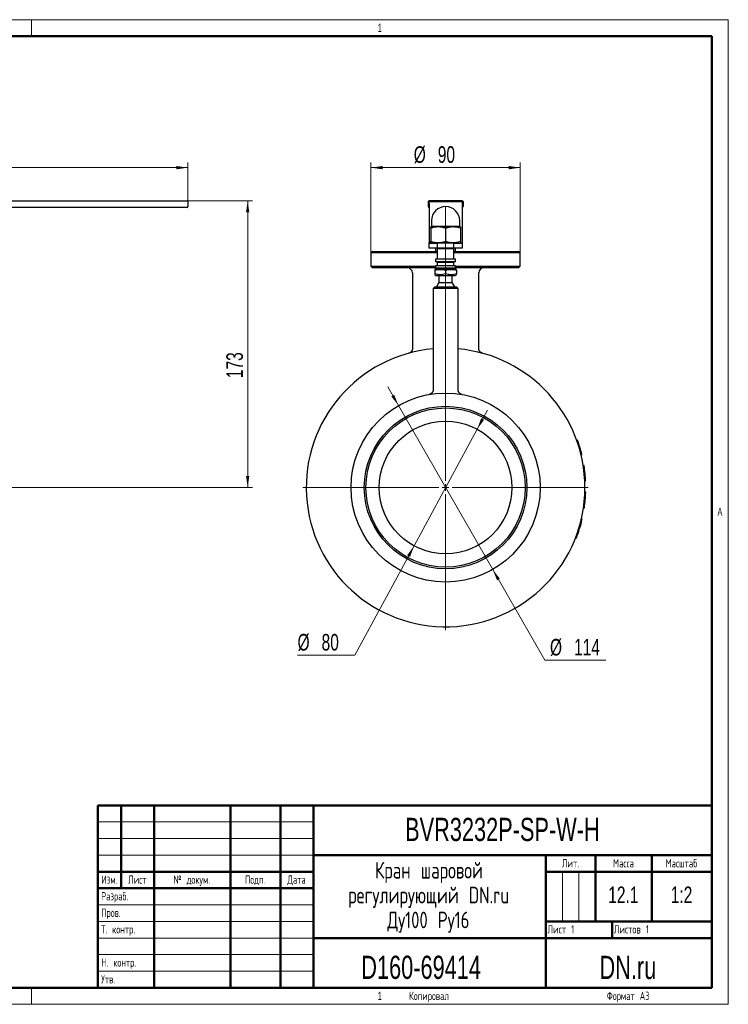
# Model space of a CAD drawing. Header units: millimetres. Extents: x 0 to 840, y 0 to 594.
# Tile 19 of 19: x 413 to 840, y 0 to 594. Entities that reach past the tile are written whole.
import ezdxf

# ---------------------------------------------------------------- set-up
doc = ezdxf.new("R2010")
doc.units = ezdxf.units.MM
doc.header["$LTSCALE"] = 2
doc.layers.add('ОСНОВНОЙ', color=7, linetype='Continuous', lineweight=25)
doc.styles.add('SLDTEXTSTYLE0', font='TXT', dxfattribs={"width": 0.7, "bigfont": 'bigfont'})
doc.styles.add('SLDTEXTSTYLE1', font='TXT', dxfattribs={"width": 0.7})
doc.styles.add('SLDTEXTSTYLE2', font='TXT', dxfattribs={"width": 0.717524, "bigfont": 'bigfont'})
doc.styles.add('SLDTEXTSTYLE3', font='TXT', dxfattribs={"width": 0.605})
doc.dimstyles.new('SLDDIMSTYLE1', dxfattribs={"dimtxt": 10, "dimasz": 7, "dimexe": 0, "dimexo": 0.0625, "dimgap": 2.5, "dimtad": 2, "dimrnd": 1e-09, "dimzin": 12, "dimdsep": 46, "dimtxsty": 'SLDTEXTSTYLE1', "dimsah": 1, "dimcen": 0.09, "dimadec": 0, "dimazin": 3, "dimtol": 1, "dimtfac": 1, "dimtdec": 3, "dimtofl": 0, "dimtmove": 0, "dimatfit": 3, "dimfxl": 1, "dimfrac": 2, "dimtolj": 1, "dimarcsym": 0})
doc.dimstyles.new('SLDDIMSTYLE2', dxfattribs={"dimtxt": 10, "dimasz": 7, "dimexe": 0, "dimexo": 0.0625, "dimgap": 2.5, "dimtad": 0, "dimtih": 1, "dimtoh": 1, "dimrnd": 1e-09, "dimzin": 12, "dimdsep": 46, "dimtxsty": 'SLDTEXTSTYLE1', "dimsah": 1, "dimcen": 0, "dimadec": 0, "dimazin": 3, "dimtol": 1, "dimtfac": 1, "dimtdec": 3, "dimtmove": 0, "dimatfit": 3, "dimfxl": 1, "dimfrac": 2, "dimtolj": 1, "dimarcsym": 0})

# ---------------------------------------------------------------- blocks, each defined once
blk = doc.blocks.new('SW_NOTE_0')
at = {"color": 0, "linetype": 'Continuous', "lineweight": 0, "char_height": 10, "attachment_point": 2, "style": 'SLDTEXTSTYLE0'}
for s, insert in [('Кран шаровой', (34.38, 12.85)), ('регулирующий DN.ru', (34.19, -2.15)), ('Ду100 Ру16', (34.02, -17.15))]:
    blk.add_mtext(s, dxfattribs=dict(at, insert=insert))
blk = doc.blocks.new('_D_1')
at = {"color": 7, "linetype": 'Continuous', "lineweight": 0}
for p, q in [((504.31, 484.75), (553.31, 484.75)), ((550.31, 311.75), (550.31, 484.75)), ((405.81, 311.75), (553.31, 311.75))]:
    blk.add_line(p, q, dxfattribs=at)
at = {"color": 7, "linetype": 'Continuous', "lineweight": 18}
for points in [[(550.31, 484.75), (549.31, 477.75), (551.31, 477.75)], [(550.31, 311.75), (551.31, 318.75), (549.31, 318.75)]]:
    blk.add_solid(points, dxfattribs=at)
at = {"color": 7, "linetype": 'Continuous', "lineweight": 18, "insert": (537.42, 377.75), "char_height": 10, "attachment_point": 1, "rotation": 90, "style": 'SLDTEXTSTYLE1'}
blk.add_mtext('173', dxfattribs=at)
blk = doc.blocks.new('_D_2')
at = {"color": 7, "linetype": 'Continuous', "lineweight": 0}
for p, q in [((239.31, 481.85), (239.31, 507.75)), ((514.31, 484.25), (514.31, 507.75)), ((239.31, 504.75), (514.31, 504.75))]:
    blk.add_line(p, q, dxfattribs=at)
at = {"color": 7, "linetype": 'Continuous', "lineweight": 18}
for points in [[(239.31, 504.75), (246.31, 503.75), (246.31, 505.75)], [(514.31, 504.75), (507.31, 505.75), (507.31, 503.75)]]:
    blk.add_solid(points, dxfattribs=at)
at = {"color": 7, "linetype": 'Continuous', "lineweight": 18, "insert": (377.87, 517.65), "char_height": 10, "attachment_point": 1, "style": 'SLDTEXTSTYLE1'}
blk.add_mtext('275', dxfattribs=at)
blk = doc.blocks.new('_D_3')
at = {"color": 7, "linetype": 'Continuous', "lineweight": 0}
for p, q in [((641.23, 361.18), (634.75, 372.46)), ((641.23, 361.18), (698, 262.33)), ((698, 262.33), (729.46, 207.54)), ((729.46, 207.54), (766.21, 207.54))]:
    blk.add_line(p, q, dxfattribs=at)
at = {"color": 7, "linetype": 'Continuous', "lineweight": 18}
for points in [[(641.23, 361.18), (638.61, 367.75), (636.87, 366.76)], [(698, 262.33), (700.62, 255.76), (702.35, 256.75)]]:
    blk.add_solid(points, dxfattribs=at)
at = {"color": 7, "linetype": 'Continuous', "lineweight": 18, "char_height": 10, "attachment_point": 1, "style": 'SLDTEXTSTYLE1'}
for s, insert in [('%%c', (732.51, 220.43)), ('114', (747.01, 220.43))]:
    blk.add_mtext(s, dxfattribs=dict(at, insert=insert))
blk = doc.blocks.new('_D_4')
at = {"color": 7, "linetype": 'Continuous', "lineweight": 0}
for p, q in [((688.61, 346.95), (694.79, 358.39)), ((688.61, 346.95), (650.61, 276.56)), ((650.61, 276.56), (614.98, 210.55)), ((614.98, 210.55), (580.36, 210.55))]:
    blk.add_line(p, q, dxfattribs=at)
at = {"color": 7, "linetype": 'Continuous', "lineweight": 18}
for points in [[(688.61, 346.95), (692.82, 352.64), (691.06, 353.59)], [(650.61, 276.56), (646.41, 270.87), (648.17, 269.92)]]:
    blk.add_solid(points, dxfattribs=at)
at = {"color": 7, "linetype": 'Continuous', "lineweight": 18, "char_height": 10, "attachment_point": 1, "style": 'SLDTEXTSTYLE1'}
for s, insert in [('%%c', (580.36, 223.44)), ('80', (594.86, 223.44))]:
    blk.add_mtext(s, dxfattribs=dict(at, insert=insert))
blk = doc.blocks.new('_D_5')
at = {"color": 7, "linetype": 'Continuous', "lineweight": 0}
for p, q in [((624.61, 453.25), (624.61, 507.75)), ((714.61, 453.25), (714.61, 507.75)), ((624.61, 504.75), (714.61, 504.75))]:
    blk.add_line(p, q, dxfattribs=at)
at = {"color": 7, "linetype": 'Continuous', "lineweight": 18}
for points in [[(624.61, 504.75), (631.61, 503.75), (631.61, 505.75)], [(714.61, 504.75), (707.61, 505.75), (707.61, 503.75)]]:
    blk.add_solid(points, dxfattribs=at)
at = {"color": 7, "linetype": 'Continuous', "lineweight": 18, "char_height": 10, "attachment_point": 1, "style": 'SLDTEXTSTYLE1'}
for s, insert in [('%%c', (650.4, 517.65)), ('90', (664.9, 517.65))]:
    blk.add_mtext(s, dxfattribs=dict(at, insert=insert))
blk = doc.blocks.new('SW_CENTERMARKSYMBOL_0')
at = {"color": 0, "linetype": 'Continuous', "lineweight": 18}
for p, q in [((0, 4), (0, 169.34)), ((-4, 0), (-86, 0)), ((0, 0), (-2, 0)), ((0, 0), (0, 2)), ((0, 0), (0, -2)), ((0, 0), (2, 0)), ((4, 0), (86, 0)), ((0, -4), (0, -86))]:
    blk.add_line(p, q, dxfattribs=at)

msp = doc.modelspace()

# ---------------------------------------------------------------- linework, layer by layer
at = {"color": 7, "linetype": 'Continuous', "lineweight": 18}
for p, q in [((0, 594), (840, 594)), ((840, 594), (840, 0)), ((460, 110), (590, 110)), ((460, 100), (590, 100)), ((460, 90), (590, 90)), ((740, 80), (740, 50)), ((750, 80), (750, 50)), ((460, 60), (590, 60)), ((460, 50), (590, 50)), ((460, 40), (590, 40)), ((460, 30), (590, 30)), ((460, 20), (590, 20)), ((0, 0), (840, 0))]:
    msp.add_line(p, q, dxfattribs=at)
at = {"color": 7, "linetype": 'Continuous', "lineweight": 50}
for p, q in [((830, 584), (40, 584)), ((830, 10), (830, 584)), ((460, 120), (830, 120)), ((460, 120), (460, 10)), ((474, 70), (474, 120)), ((494, 120), (494, 10)), ((540, 120), (540, 10)), ((570, 120), (570, 10)), ((590, 120), (590, 10)), ((590, 90), (830, 90)), ((730, 90), (730, 10)), ((760, 90), (760, 50)), ((794, 90), (794, 50)), ((460, 80), (590, 80)), ((730, 80), (830, 80)), ((460, 70), (590, 70)), ((730, 50), (830, 50)), ((770, 50), (770, 40)), ((590, 40), (830, 40)), ((40, 10), (830, 10))]:
    msp.add_line(p, q, dxfattribs=at)
at = {"color": 7, "linetype": 'Continuous', "lineweight": 25}
for p, q in [((394.315, 484.755), (504.315, 484.755)), ((504.315, 484.755), (513.815, 484.755)), ((514.315, 484.255), (514.315, 481.255)), ((659.113, 484.255), (659.113, 481.255)), ((679.613, 484.755), (659.613, 484.755)), ((659.613, 484.255), (679.613, 484.255)), ((659.613, 483.083), (659.613, 484.255)), ((659.613, 483.083), (659.613, 459.548)), ((679.613, 484.255), (679.613, 483.083)), ((679.613, 483.083), (679.613, 459.548)), ((680.113, 484.255), (680.113, 481.255)), ((504.315, 480.755), (394.315, 480.755)), ((513.815, 480.755), (504.315, 480.755)), ((661.113, 472.755), (661.113, 469.255)), ((678.113, 469.255), (678.113, 472.755)), ((661.113, 469.255), (660.613, 468.966)), ((660.613, 468.162), (660.613, 460.347)), ((678.113, 469.255), (661.113, 469.255)), ((669.613, 468.162), (669.613, 460.347)), ((678.613, 468.966), (678.113, 469.255)), ((678.613, 468.162), (678.613, 460.347)), ((659.613, 459.255), (659.613, 459.548)), ((659.613, 456.255), (659.613, 459.255)), ((659.613, 459.255), (664.613, 459.255)), ((660.613, 459.543), (661.113, 459.255)), ((664.613, 459.255), (664.613, 456.255)), ((674.613, 459.255), (664.613, 459.255)), ((674.613, 456.255), (674.613, 459.255)), ((674.613, 459.255), (679.613, 459.255)), ((678.113, 459.255), (678.613, 459.543)), ((679.613, 459.548), (679.613, 459.255)), ((679.613, 459.255), (679.613, 456.255)), ((625.613, 454.255), (624.613, 453.255)), ((624.613, 453.255), (624.613, 445.255)), ((664.613, 453.255), (624.613, 453.255)), ((625.613, 454.255), (664.613, 454.255)), ((664.613, 456.255), (659.613, 456.255)), ((663.613, 456.255), (663.613, 454.255)), ((674.613, 456.255), (664.613, 456.255)), ((664.613, 455.755), (664.613, 449.755)), ((674.613, 455.755), (664.613, 455.755)), ((679.613, 456.255), (674.613, 456.255)), ((674.613, 449.755), (674.613, 455.755)), ((674.613, 454.255), (713.613, 454.255)), ((714.613, 453.255), (674.613, 453.255)), ((675.613, 454.255), (675.613, 456.255)), ((714.613, 453.255), (713.613, 454.255)), ((714.613, 445.255), (714.613, 453.255)), ((663.613, 449.505), (663.613, 448.005)), ((675.613, 449.505), (663.613, 449.505)), ((675.613, 448.005), (663.613, 448.005)), ((663.613, 445.505), (663.613, 444.005)), ((675.613, 445.505), (663.613, 445.505)), ((664.613, 449.755), (669.613, 449.755)), ((664.613, 447.755), (664.613, 445.755)), ((664.613, 447.755), (669.613, 447.755)), ((664.613, 445.755), (669.613, 445.755)), ((665.613, 449.755), (665.613, 449.505)), ((665.613, 448.005), (665.613, 447.755)), ((665.613, 445.755), (665.613, 445.505)), ((669.613, 449.755), (674.613, 449.755)), ((669.613, 447.755), (674.613, 447.755)), ((669.613, 445.755), (674.613, 445.755)), ((673.613, 449.505), (673.613, 449.755)), ((673.613, 447.755), (673.613, 448.005)), ((673.613, 445.505), (673.613, 445.755)), ((674.613, 445.755), (674.613, 447.755)), ((675.613, 448.005), (675.613, 449.505)), ((675.613, 444.005), (675.613, 445.505)), ((624.613, 445.255), (625.613, 444.255)), ((624.613, 445.255), (663.613, 445.255)), ((663.613, 444.255), (625.613, 444.255)), ((649.613, 441.255), (649.613, 395.663)), ((663.763, 443.755), (663.113, 443.379)), ((663.113, 442.799), (663.113, 440.711)), ((663.113, 440.13), (663.763, 439.755)), ((675.613, 444.005), (663.613, 444.005)), ((663.763, 443.755), (669.613, 443.755)), ((663.763, 439.755), (669.613, 439.755)), ((665.613, 444.005), (665.613, 443.755)), ((665.613, 439.755), (665.613, 435.353)), ((669.613, 443.755), (675.463, 443.755)), ((669.613, 442.799), (669.613, 440.711)), ((669.613, 439.755), (675.463, 439.755)), ((673.613, 443.755), (673.613, 444.005)), ((673.613, 435.353), (673.613, 439.755)), ((676.113, 443.379), (675.463, 443.755)), ((675.463, 439.755), (676.113, 440.13)), ((675.613, 445.255), (714.613, 445.255)), ((713.613, 444.255), (675.613, 444.255)), ((676.113, 442.799), (676.113, 440.711)), ((689.613, 395.663), (689.613, 441.255)), ((713.613, 444.255), (714.613, 445.255)), ((665.613, 435.353), (664.113, 432.755)), ((665.613, 435.353), (669.613, 435.353)), ((669.613, 435.353), (673.613, 435.353)), ((675.113, 432.755), (673.613, 435.353)), ((663.113, 432.755), (662.113, 431.755)), ((662.113, 431.755), (662.113, 370.831)), ((669.613, 431.755), (662.113, 431.755)), ((663.113, 432.755), (669.613, 432.755)), ((669.613, 432.755), (676.113, 432.755)), ((677.113, 431.755), (669.613, 431.755)), ((677.113, 431.755), (676.113, 432.755)), ((677.113, 370.83), (677.113, 431.755)), ((749.127, 340.351), (748.657, 340.182)), ((751.729, 331.684), (751.244, 331.566)), ((751.757, 331.571), (751.271, 331.454)), ((751.784, 331.459), (751.298, 331.342)), ((753.067, 325.009), (752.573, 324.931)), ((753.103, 324.78), (752.609, 324.703)), ((754.018, 315.777), (753.518, 315.753)), ((754.028, 315.545), (753.529, 315.523)), ((754.067, 308.97), (753.568, 308.986)), ((754.059, 308.738), (753.56, 308.755)), ((753.219, 299.495), (752.724, 299.567)), ((753.253, 299.724), (752.758, 299.796)), ((751.474, 292.916), (751.961, 292.804)), ((750.749, 290.005), (751.232, 289.876)), ((747.958, 281.454), (748.424, 281.273)), ((748.99, 284.27), (749.462, 284.107))]:
    msp.add_line(p, q, dxfattribs=at)
for radius in [57, 49, 48, 40]:
    msp.add_circle((669.613, 311.755), radius, dxfattribs=at)
for centre, radius, start, end in [((513.815, 484.255), 0.5, 0, 90), ((513.815, 481.255), 0.5, 270, 0), ((659.613, 484.255), 0.5, 90, 180), ((659.613, 481.255), 0.5, 180, 270), ((669.613, 472.755), 8.5, 0, 180), ((679.613, 484.255), 0.5, 0, 90), ((679.613, 481.255), 0.5, 270, 0), ((646.613, 441.255), 3, 0, 90), ((692.613, 441.255), 3, 90, 180), ((669.613, 311.755), 84, 95.122516, 0), ((669.613, 311.755), 84, 0, 84.877484), ((669.613, 311.755), 84.5, 13.641852, 19.780686), ((669.613, 311.755), 84.5, 2.72837, 8.867204), ((669.613, 311.755), 84.5, 351.814889, 357.953722), ((669.613, 311.755), 84.5, 344.993963, 347.04024), ((669.613, 311.755), 84.5, 340.901407, 344.993963), ((669.613, 311.755), 84.5, 338.855129, 340.901407)]:
    msp.add_arc(centre, radius, start, end, dxfattribs=at)
for points, knots in [([(669.613, 468.162), (668.879, 468.407), (668.138, 468.609), (666.643, 468.889), (665.887, 468.966), (664.739, 468.966), (664.355, 468.948), (663.595, 468.874), (663.217, 468.82), (662.091, 468.61), (661.349, 468.407), (660.613, 468.162)], [0, 0, 0, 0, 0.25, 0.25, 0.5, 0.5, 0.625, 0.625, 0.75, 0.75, 1, 1, 1, 1]), ([(660.613, 468.162), (660.613, 468.279), (660.613, 468.512), (660.613, 468.725), (660.613, 468.851), (660.613, 468.919), (660.613, 468.96), (660.613, 468.963), (660.613, 468.965)], [0, 0, 0, 0, 0.25084351, 0.50255323, 0.63023371, 0.75791024, 0.88644549, 1, 1, 1, 1]), ([(678.613, 468.162), (677.879, 468.407), (677.138, 468.609), (675.643, 468.889), (674.887, 468.966), (673.739, 468.966), (673.355, 468.948), (672.595, 468.874), (672.217, 468.82), (671.091, 468.61), (670.349, 468.407), (669.613, 468.162)], [0, 0, 0, 0, 0.25, 0.25, 0.5, 0.5, 0.625, 0.625, 0.75, 0.75, 1, 1, 1, 1]), ([(678.613, 468.965), (678.613, 468.965), (678.613, 468.97), (678.613, 468.952), (678.613, 468.912), (678.613, 468.843), (678.613, 468.719), (678.613, 468.509), (678.613, 468.278), (678.613, 468.162)], [0, 0, 0, 0, 0.0149794, 0.1364541, 0.2579303, 0.3801667, 0.5024064, 0.7507259, 1, 1, 1, 1]), ([(660.613, 460.347), (661.348, 460.102), (662.088, 459.901), (663.584, 459.621), (664.34, 459.544), (665.487, 459.543), (665.872, 459.562), (666.632, 459.635), (667.01, 459.69), (668.136, 459.9), (668.878, 460.102), (669.613, 460.347)], [0, 0, 0, 0, 0.25, 0.25, 0.5, 0.5, 0.625, 0.625, 0.75, 0.75, 1, 1, 1, 1]), ([(660.613, 459.545), (660.613, 459.544), (660.613, 459.54), (660.613, 459.557), (660.613, 459.598), (660.613, 459.666), (660.613, 459.79), (660.613, 460.001), (660.613, 460.232), (660.613, 460.347)], [0, 0, 0, 0, 0.0149794, 0.1364541, 0.2579303, 0.3801667, 0.5024064, 0.7507259, 1, 1, 1, 1]), ([(669.613, 460.347), (670.348, 460.102), (671.088, 459.901), (672.584, 459.621), (673.34, 459.544), (674.487, 459.543), (674.872, 459.562), (675.632, 459.635), (676.01, 459.69), (677.136, 459.9), (677.878, 460.102), (678.613, 460.347)], [0, 0, 0, 0, 0.25, 0.25, 0.5, 0.5, 0.625, 0.625, 0.75, 0.75, 1, 1, 1, 1]), ([(678.613, 460.347), (678.613, 460.231), (678.613, 459.998), (678.613, 459.785), (678.613, 459.659), (678.613, 459.591), (678.613, 459.55), (678.613, 459.547), (678.613, 459.545)], [0, 0, 0, 0, 0.2508435, 0.5025532, 0.6302337, 0.7579102, 0.8864455, 1, 1, 1, 1]), ([(663.113, 443.378), (663.113, 443.378), (663.113, 443.391), (663.113, 443.344), (663.113, 443.233), (663.113, 443.049), (663.113, 442.883), (663.113, 442.799)], [0, 0, 0, 0, 0.0127429, 0.2562002, 0.501201, 0.7501193, 1, 1, 1, 1]), ([(663.113, 442.799), (663.644, 442.976), (664.179, 443.122), (665.259, 443.324), (665.804, 443.379), (666.633, 443.38), (666.911, 443.366), (667.46, 443.313), (667.733, 443.274), (668.546, 443.122), (669.082, 442.976), (669.613, 442.799)], [0, 0, 0, 0, 0.25, 0.25, 0.5, 0.5, 0.625, 0.625, 0.75, 0.75, 1, 1, 1, 1]), ([(663.113, 440.711), (663.113, 440.627), (663.113, 440.458), (663.113, 440.275), (663.113, 440.152), (663.113, 440.139), (663.113, 440.132)], [0, 0, 0, 0, 0.2503326, 0.5015253, 0.7562892, 1, 1, 1, 1]), ([(669.613, 440.711), (669.083, 440.534), (668.548, 440.388), (667.468, 440.186), (666.922, 440.13), (666.093, 440.13), (665.816, 440.143), (665.266, 440.196), (664.994, 440.236), (664.18, 440.387), (663.645, 440.533), (663.113, 440.711)], [0, 0, 0, 0, 0.25, 0.25, 0.5, 0.5, 0.625, 0.625, 0.75, 0.75, 1, 1, 1, 1]), ([(669.613, 442.799), (670.144, 442.976), (670.679, 443.122), (671.759, 443.324), (672.304, 443.379), (673.133, 443.38), (673.411, 443.366), (673.96, 443.313), (674.233, 443.274), (675.046, 443.122), (675.582, 442.976), (676.113, 442.799)], [0, 0, 0, 0, 0.25, 0.25, 0.5, 0.5, 0.625, 0.625, 0.75, 0.75, 1, 1, 1, 1]), ([(676.113, 440.711), (675.583, 440.534), (675.048, 440.388), (673.968, 440.186), (673.422, 440.13), (672.593, 440.13), (672.316, 440.143), (671.766, 440.196), (671.494, 440.236), (670.68, 440.387), (670.145, 440.533), (669.613, 440.711)], [0, 0, 0, 0, 0.25, 0.25, 0.5, 0.5, 0.625, 0.625, 0.75, 0.75, 1, 1, 1, 1]), ([(676.113, 442.799), (676.113, 442.883), (676.113, 443.051), (676.113, 443.235), (676.113, 443.358), (676.113, 443.371), (676.113, 443.378)], [0, 0, 0, 0, 0.2503326, 0.5015253, 0.7562892, 1, 1, 1, 1]), ([(676.113, 440.132), (676.113, 440.131), (676.113, 440.118), (676.113, 440.165), (676.113, 440.276), (676.113, 440.46), (676.113, 440.627), (676.113, 440.711)], [0, 0, 0, 0, 0.0127429, 0.2562002, 0.501201, 0.7501193, 1, 1, 1, 1]), ([(649.612, 395.663), (649.611, 395.6), (649.611, 395.453), (649.585, 395.227), (649.541, 394.987), (649.477, 394.754), (649.397, 394.532), (649.301, 394.32), (649.191, 394.119), (649.069, 393.931), (648.936, 393.757), (648.795, 393.596), (648.647, 393.451), (648.494, 393.32), (648.34, 393.204), (648.186, 393.103), (648.036, 393.017), (647.894, 392.945), (647.762, 392.887), (647.647, 392.842), (647.553, 392.81), (647.489, 392.79), (647.451, 392.779), (647.439, 392.775), (647.436, 392.774)], [0, 0, 0, 0, 0.04907717, 0.1128286, 0.17564308, 0.23750767, 0.29839591, 0.35826692, 0.41706379, 0.47471107, 0.53111108, 0.58613888, 0.6396352, 0.69139688, 0.7411637, 0.78860046, 0.83327309, 0.87461797, 0.91190606, 0.94420638, 0.97030421, 0.98798708, 0.9965944, 1, 1, 1, 1]), ([(691.787, 392.776), (691.782, 392.777), (691.761, 392.783), (691.683, 392.807), (691.547, 392.853), (691.373, 392.926), (691.182, 393.02), (690.997, 393.129), (690.813, 393.257), (690.641, 393.395), (690.477, 393.55), (690.319, 393.722), (690.173, 393.909), (690.041, 394.11), (689.924, 394.323), (689.824, 394.546), (689.742, 394.778), (689.68, 395.017), (689.637, 395.26), (689.615, 395.476), (689.616, 395.611), (689.616, 395.663)], [0, 0, 0, 0, 0.00459167, 0.01852302, 0.06166975, 0.11696858, 0.16393168, 0.22628241, 0.28227394, 0.33779191, 0.39631259, 0.45651585, 0.51784269, 0.57993074, 0.64255028, 0.7055512, 0.76883232, 0.83232322, 0.89597337, 0.9597454, 1, 1, 1, 1]), ([(662.111, 370.831), (662.112, 370.791), (662.114, 370.667), (662.094, 370.461), (662.054, 370.215), (661.994, 369.977), (661.916, 369.747), (661.821, 369.529), (661.711, 369.322), (661.588, 369.127), (661.453, 368.946), (661.308, 368.779), (661.155, 368.627), (660.995, 368.49), (660.832, 368.368), (660.668, 368.261), (660.504, 368.169), (660.345, 368.091), (660.192, 368.028), (660.051, 367.978), (659.927, 367.941), (659.829, 367.915), (659.76, 367.899), (659.715, 367.89), (659.69, 367.885), (659.677, 367.883), (659.673, 367.882), (659.672, 367.882)], [0, 0, 0, 0, 0.0284313, 0.0888045, 0.148304, 0.2069353, 0.2646911, 0.3215519, 0.377485, 0.4324436, 0.4863645, 0.5391657, 0.5907416, 0.6409575, 0.6896418, 0.7365749, 0.7814743, 0.8239733, 0.8635905, 0.8996766, 0.9312584, 0.9563816, 0.9725197, 0.9826261, 0.9906258, 0.9975223, 1, 1, 1, 1]), ([(679.562, 367.88), (679.558, 367.881), (679.552, 367.882), (679.525, 367.887), (679.484, 367.896), (679.424, 367.909), (679.325, 367.934), (679.177, 367.977), (678.986, 368.046), (678.781, 368.138), (678.584, 368.245), (678.398, 368.364), (678.22, 368.498), (678.046, 368.65), (677.88, 368.82), (677.727, 369.005), (677.587, 369.203), (677.463, 369.414), (677.356, 369.635), (677.268, 369.865), (677.198, 370.102), (677.148, 370.344), (677.117, 370.588), (677.115, 370.75), (677.113, 370.83)], [0, 0, 0, 0, 0.0119415, 0.0210897, 0.0310297, 0.0451363, 0.0653187, 0.1040834, 0.1541354, 0.2103351, 0.2634477, 0.3135475, 0.3669603, 0.4220559, 0.4782825, 0.5352699, 0.5927851, 0.6506769, 0.708844, 0.7672166, 0.8257447, 0.8843916, 0.9431296, 1, 1, 1, 1]), ([(748.964, 339.312), (748.965, 339.312), (748.965, 339.311), (748.968, 339.302), (748.975, 339.281), (748.988, 339.245), (749.001, 339.205), (749.016, 339.163), (749.032, 339.116), (749.042, 339.087), (749.047, 339.073)], [0, 0, 0, 0, 0.1250136, 0.2500235, 0.5000232, 0.6288341, 0.7500175, 0.8750021, 0.9374952, 1, 1, 1, 1]), ([(750.964, 332.684), (750.968, 332.67), (750.975, 332.641), (750.987, 332.595), (751.001, 332.541), (751.013, 332.493), (751.02, 332.466), (751.021, 332.463), (751.021, 332.462)], [0, 0, 0, 0, 0.0625097, 0.12500455, 0.24998245, 0.49994142, 0.74996004, 1, 1, 1, 1]), ([(751.39, 333.033), (751.389, 333.039), (751.387, 333.045), (751.382, 333.065), (751.378, 333.08), (751.373, 333.1), (751.371, 333.107), (751.368, 333.118), (751.367, 333.121), (751.366, 333.128), (751.365, 333.132), (751.354, 333.173), (751.338, 333.232), (751.318, 333.31)], [0.900022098, 0.900022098, 0.900022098, 0.900022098, 0.90625, 0.90625, 0.921875, 0.921875, 0.9296875, 0.9296875, 0.93359375, 0.93359375, 0.9375, 0.9375, 1, 1, 1, 1]), ([(751.577, 332.304), (751.57, 332.331), (751.564, 332.355), (751.556, 332.386), (751.554, 332.395), (751.55, 332.408), (751.549, 332.412), (751.548, 332.418), (751.548, 332.42), (751.547, 332.423), (751.546, 332.424), (751.541, 332.447), (751.536, 332.467), (751.525, 332.507), (751.52, 332.527), (751.504, 332.59), (751.494, 332.63), (751.48, 332.687), (751.475, 332.705), (751.468, 332.732), (751.466, 332.741), (751.463, 332.754), (751.461, 332.758), (751.459, 332.766), (751.458, 332.77), (751.447, 332.814), (751.438, 332.848), (751.426, 332.894), (751.423, 332.908), (751.418, 332.928), (751.416, 332.935), (751.413, 332.944), (751.413, 332.947), (751.411, 332.953), (751.411, 332.955), (751.406, 332.971), (751.403, 332.982), (751.399, 333.001), (751.397, 333.009), (751.394, 333.018), (751.394, 333.021), (751.393, 333.024), (751.392, 333.025), (751.392, 333.026), (751.392, 333.027), (751.392, 333.028), (751.392, 333.028), (751.391, 333.031), (751.39, 333.033), (751.39, 333.035)], [0, 0, 0, 0, 0.0625, 0.0625, 0.09375, 0.09375, 0.109375, 0.109375, 0.1171875, 0.1171875, 0.125, 0.125, 0.1875, 0.1875, 0.25, 0.25, 0.375, 0.375, 0.4375, 0.4375, 0.46875, 0.46875, 0.484375, 0.484375, 0.5, 0.5, 0.625, 0.625, 0.6875, 0.6875, 0.71875, 0.71875, 0.734375, 0.734375, 0.75, 0.75, 0.8125, 0.8125, 0.875, 0.875, 0.90625, 0.90625, 0.921875, 0.921875, 0.9296875, 0.9296875, 0.9375, 0.9375, 1, 1, 1, 1]), ([(751.757, 331.571), (751.756, 331.576), (751.754, 331.584), (751.742, 331.632), (751.732, 331.672), (751.729, 331.684)], [0, 0, 0, 0, 0.4135202, 0.8270442, 1, 1, 1, 1]), ([(751.784, 331.459), (751.783, 331.46), (751.783, 331.464), (751.779, 331.479), (751.772, 331.508), (751.763, 331.546), (751.755, 331.58), (751.751, 331.596)], [0, 0, 0, 0, 0.217728, 0.4112215, 0.607215, 0.8201331, 1, 1, 1, 1]), ([(753.103, 324.779), (753.103, 324.781), (753.097, 324.821), (753.087, 324.883), (753.078, 324.944), (753.072, 324.978), (753.069, 324.997), (753.068, 325.006), (753.067, 325.008), (753.067, 325.009)], [0, 0, 0, 0, 0.00804689, 0.25063246, 0.49985769, 0.62961411, 0.75327642, 0.85808387, 1, 1, 1, 1]), ([(753.222, 323.998), (753.22, 324.007), (753.216, 324.036), (753.213, 324.059), (753.21, 324.076), (753.208, 324.088), (753.208, 324.09), (753.208, 324.091)], [0, 0, 0, 0, 0.1479879, 0.4390873, 0.5797493, 0.7195694, 1, 1, 1, 1]), ([(753.207, 320.011), (753.207, 320.01), (753.207, 320.008), (753.208, 319.997), (753.21, 319.973), (753.213, 319.944), (753.216, 319.918), (753.217, 319.905)], [0, 0, 0, 0, 0.2500206, 0.5000335, 0.7500326, 0.8750275, 1, 1, 1, 1]), ([(754.028, 315.545), (754.028, 315.547), (754.028, 315.55), (754.028, 315.559), (754.027, 315.576), (754.025, 315.613), (754.022, 315.675), (754.019, 315.745), (754.017, 315.778)], [0, 0, 0, 0, 0.1503904, 0.2591802, 0.3890126, 0.5183847, 0.7775638, 1, 1, 1, 1]), ([(754.059, 308.731), (754.06, 308.747), (754.061, 308.788), (754.063, 308.836), (754.064, 308.882), (754.066, 308.916), (754.067, 308.944), (754.067, 308.961), (754.067, 308.97)], [0, 0, 0, 0, 0.1115566, 0.2742558, 0.453639, 0.633176, 0.8069421, 1, 1, 1, 1]), ([(753.522, 307.833), (753.522, 307.833), (753.522, 307.832), (753.521, 307.822), (753.52, 307.801), (753.518, 307.763), (753.516, 307.721), (753.514, 307.676), (753.512, 307.626), (753.51, 307.596), (753.51, 307.581)], [0, 0, 0, 0, 0.1250136, 0.2500235, 0.5000232, 0.6288341, 0.7500175, 0.8750021, 0.9374952, 1, 1, 1, 1]), ([(752.914, 300.937), (752.912, 300.922), (752.908, 300.893), (752.902, 300.846), (752.895, 300.791), (752.888, 300.741), (752.885, 300.714), (752.884, 300.711), (752.884, 300.71)], [0, 0, 0, 0, 0.0625097, 0.1250045, 0.2499825, 0.4999414, 0.74996, 1, 1, 1, 1]), ([(753.219, 299.495), (753.22, 299.503), (753.223, 299.519), (753.227, 299.546), (753.232, 299.58), (753.238, 299.625), (753.245, 299.669), (753.251, 299.711), (753.253, 299.727)], [0, 0, 0, 0, 0.1955854, 0.3716357, 0.5538156, 0.7356617, 0.9008172, 1, 1, 1, 1])]:
    msp.add_open_spline(points, degree=3, knots=knots, dxfattribs=at)
at = {"layer": 'ОСНОВНОЙ', "linetype": 'Continuous', "lineweight": 18}
for p, q in [((420, 584), (420, 594)), ((40, 584), (830, 584)), ((435, 584.002), (435, 583.998)), ((830, 584), (830, 10)), ((830.002, 297), (829.998, 297)), ((830, 10), (40, 10)), ((420, 10), (420, 0)), ((435, 9.998), (435, 10.002))]:
    msp.add_line(p, q, dxfattribs=at)

# ---------------------------------------------------------------- block references
at = {"color": 7, "linetype": 'Continuous', "lineweight": 0}
for name, p in [('SW_CENTERMARKSYMBOL_0', (669.613, 311.755)), ('SW_NOTE_0', (625.194, 73.035))]:
    msp.add_blockref(name, p, dxfattribs=at)

# ---------------------------------------------------------------- texts
for s, insert, char_height, attachment_point, style in [('BVR3232P-SP-W-H', (703.831, 112.504), 14, 2, 'SLDTEXTSTYLE1'), ('Лит.', (744.879, 87.593), 5, 2, 'SLDTEXTSTYLE2'), ('Масса', (776.815, 87.593), 5, 2, 'SLDTEXTSTYLE2'), ('Масштаб', (811.755, 87.593), 5, 2, 'SLDTEXTSTYLE2'), ('Изм.', (466.987, 77.715), 5, 2, 'SLDTEXTSTYLE0'), ('Лист', (483.79, 77.715), 5, 2, 'SLDTEXTSTYLE0'), ('№ докум.', (516.624, 77.715), 5, 2, 'SLDTEXTSTYLE0'), ('Подп.', (554.825, 77.715), 5, 2, 'SLDTEXTSTYLE0'), ('Дата', (579.801, 77.715), 5, 2, 'SLDTEXTSTYLE0'), ('Разраб.', (462, 67.715), 5, 1, 'SLDTEXTSTYLE0'), ('12.1', (776.753, 71.074), 10, 2, 'SLDTEXTSTYLE1'), ('1:2', (811.808, 71.074), 10, 2, 'SLDTEXTSTYLE1'), ('Пров.', (462, 57.715), 5, 1, 'SLDTEXTSTYLE0'), ('Т. контр.', (462, 47.715), 5, 1, 'SLDTEXTSTYLE0'), ('Лист 1', (731, 47.715), 5, 1, 'SLDTEXTSTYLE2'), ('Листов 1', (771, 47.715), 5, 1, 'SLDTEXTSTYLE2'), ('Н. контр.', (462, 27.715), 5, 1, 'SLDTEXTSTYLE0'), ('D160-69414', (618.788, 29.323), 14, 1, 'SLDTEXTSTYLE1'), ('DN.ru', (779.481, 29.265), 14, 2, 'SLDTEXTSTYLE1'), ('Утв.', (462, 17.593), 5, 1, 'SLDTEXTSTYLE0'), ('Копировал', (659.609, 7.593), 5, 2, 'SLDTEXTSTYLE0'), ('Формат А3', (779.622, 7.593), 5, 2, 'SLDTEXTSTYLE0')]:
    msp.add_mtext(s, dxfattribs=dict(at, insert=insert, char_height=char_height, attachment_point=attachment_point, style=style))
at = {"layer": 'ОСНОВНОЙ', "char_height": 5, "attachment_point": 2, "style": 'SLDTEXTSTYLE3'}
for s, insert in [('1', (629.965, 591.647)), ('A', (834.974, 299.647)), ('1', (629.965, 7.647))]:
    msp.add_mtext(s, dxfattribs=dict(at, insert=insert))

# ---------------------------------------------------------------- dimensions: what is measured, and where the dimension line sits
at = {"color": 7, "linetype": 'Continuous', "lineweight": 18}
dim = msp.add_linear_dim(base=(514.315, 504.755), p1=(239.315, 481.855), p2=(514.315, 484.255), dimstyle='SLDDIMSTYLE1', dxfattribs=at)
dim.commit()
dim.dimension.update_dxf_attribs({"geometry": '_D_2', "text_midpoint": (389.243, 504.755), "dimtype": 160})
dim = msp.add_linear_dim(base=(714.613, 504.755), p1=(624.613, 453.255), p2=(714.613, 453.255), text='%%c<>', dimstyle='SLDDIMSTYLE1', dxfattribs=at)
dim.commit()
dim.dimension.update_dxf_attribs({"geometry": '_D_5', "text_midpoint": (666.182, 504.755), "dimtype": 160})
dim = msp.add_linear_dim(base=(550.315, 484.755), p1=(405.815, 311.755), p2=(504.315, 484.755), angle=90, dimstyle='SLDDIMSTYLE1', dxfattribs=at)
dim.commit()
dim.dimension.update_dxf_attribs({"geometry": '_D_1', "text_midpoint": (550.315, 388.055), "dimtype": 160})
for p1, p2, picture, middle in [((698.001, 262.326), (641.226, 361.183), '_D_3', (749.361, 215.723)), ((650.613, 276.556), (688.614, 346.954), '_D_4', (596.149, 218.732))]:
    dim = msp.add_diameter_dim_2p(p1=p1, p2=p2, dimstyle='SLDDIMSTYLE2', dxfattribs=at)
    dim.commit()
    dim.dimension.update_dxf_attribs({"geometry": picture, "text_midpoint": middle, "dimtype": 163})

doc.saveas('drawing.dxf')
